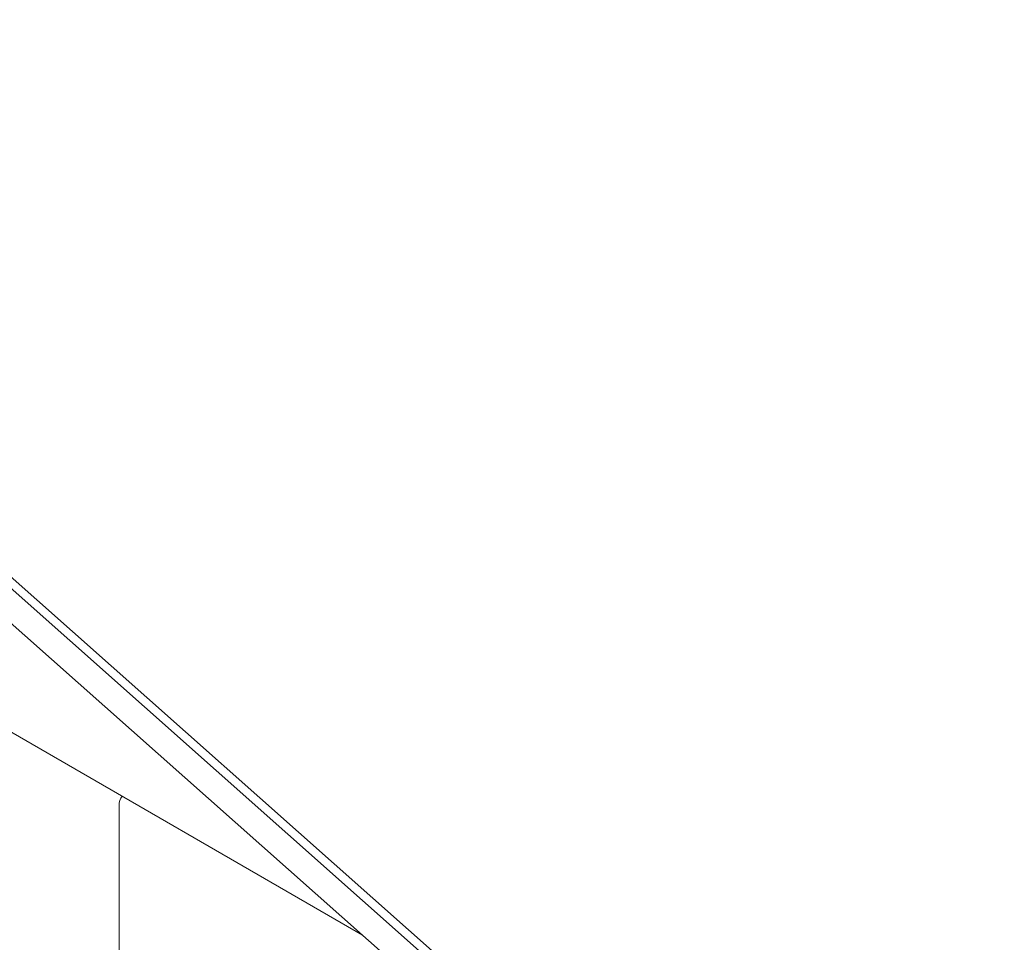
# Paper-space layout '4' of a CAD drawing. Header units: inches. Extents: x 1 to 109, y 1 to 85.
# Tile 43 of 46: x 84.17 to 89.5, y 29.25 to 34.25. Entities that reach past the tile are written whole.
import ezdxf

# ---------------------------------------------------------------- set-up
doc = ezdxf.new("R2010")
doc.units = ezdxf.units.IN
doc.header["$MEASUREMENT"] = 0

psp = doc.layouts.new('4')

# ---------------------------------------------------------------- linework, layer by layer
at = {"color": 7, "linetype": 'Continuous', "lineweight": 15, "ltscale": 5}
for p, q in [((89.4625, 26.4339), (79.2277, 35.5092)), ((89.5048, 26.4583), (79.27, 35.5337)), ((79.1605, 35.3802), (89.4774, 26.2322)), ((78.6221, 33.5666), (86.0267, 29.2919)), ((84.7072, 25.311), (84.7072, 29.9962))]:
    psp.add_line(p, q, dxfattribs=at)
at = {"color": 7, "linetype": 'Continuous', "lineweight": 15, "ltscale": 25}
psp.add_arc((84.7759, 30.0013), 0.0689, 140.8014, 184.1901, dxfattribs=at)

doc.saveas('drawing.dxf')
